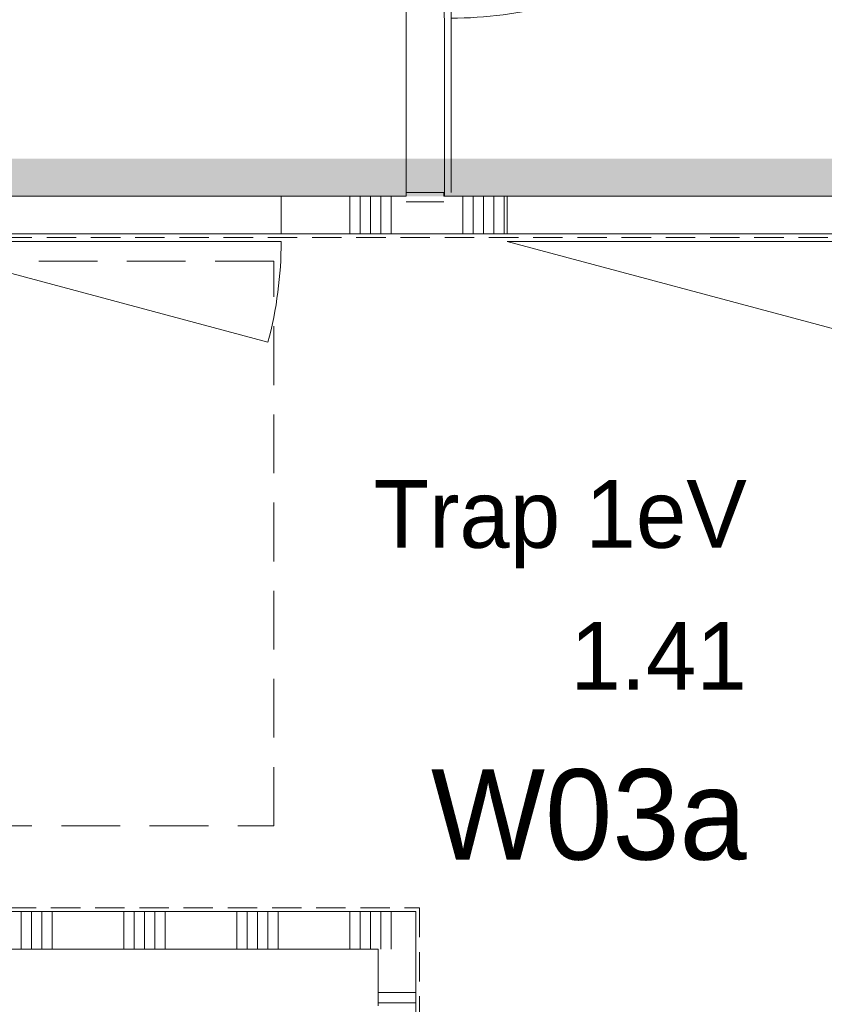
# Model space of a CAD drawing. Header units: millimetres. Extents: x -850 to 154668, y -25041 to 71030.
# Tile 52 of 211: x 43224 to 45359, y 22169 to 24784. Entities that reach past the tile are written whole.
import ezdxf
from ezdxf.enums import TextEntityAlignment as Align

# ---------------------------------------------------------------- set-up
doc = ezdxf.new("R2010")
doc.units = ezdxf.units.MM
doc.header["$MEASUREMENT"] = 0
doc.linetypes.add('B0701', pattern=[234.119993, 155.999994, -78.119999])
doc.linetypes.add('B0702', pattern=[117.37, 78.119999, -39.250001])
for name, color, linetype in [('Info Wandafwerking aanduiding', 7, 'Continuous'), ('Info Wandafwerking aanduiding Doorsnede-arcering', 7, 'Continuous'), ('New_22 NC Binnenwanden', 7, 'Continuous'), ('New_22 NC Binnenwanden Deuren', 7, 'Continuous'), ('New_22 NC Binnenwanden Doorsnede-arcering', 7, 'Continuous'), ('New_22 NC Binnenwanden Laagscheidingslijnen', 7, 'Continuous'), ('New_23 Vloeren', 7, 'Continuous'), ('New_24 Trappen', 7, 'Continuous'), ('New_Z Ruimtefuncties', 7, 'Continuous'), ('New_Z Ruimtefuncties Zone omranding', 7, 'Continuous'), ('New_Z Ruimtefuncties Zone tekst', 7, 'Continuous')]:
    doc.layers.add(name, color=color, linetype=linetype)
doc.styles.add('GENERATED_STYLE_1', font='txt')
doc.styles.add('GENERATED_STYLE_2', font='txt')

# ---------------------------------------------------------------- blocks, each defined once
blk = doc.blocks.new('Slab_4_2', base_point=(42240, 24215))
at = {"layer": 'New_23 Vloeren', "color": 1, "linetype": 'Continuous', "lineweight": 0, "flags": 128}
blk.add_lwpolyline([(73125, 1975.4), (61760, 1975.4), (61760, 0), (45460.8, 0), (45460.8, 6520), (44275, 6520), (44275, 22415), (42240, 22415), (42240, 24215), (45785, 24215), (45785, 24035), (45785.9, 24035), (45785.9, 22795.4), (45875.9, 22795.4), (45875.9, 22645), (45785.9, 22645), (45785.9, 21400), (49560, 21400), (49560, 23250, 0.378329), (48662.8, 24261.4), (47275.4, 24261.4), (47275.4, 26285)], format="xyb", dxfattribs=at)
blk = doc.blocks.new('Slab_10_2', base_point=(25650, 26210))
at = {"layer": 'New_23 Vloeren', "color": 1, "linetype": 'Continuous', "lineweight": 0, "flags": 128}
blk.add_lwpolyline([(25650, 26210), (29980, 26210), (29980, 26485, -0.414214), (30780, 27285), (32755, 27285, -0.414214), (33555, 26485), (33555, 26285), (47275.4, 26285), (47275.4, 24215), (42240, 24215), (42240, 23935), (39850, 23935), (39850, 22415), (29870, 22415), (29870, 23140.4), (28539.9, 23140.4), (28539.9, 23015), (27005.4, 23015), (27005.4, 23139.6), (25650, 23139.6)], format="xyb", close=True, dxfattribs=at)
blk = doc.blocks.new('*X428')
at = {"layer": 'New_22 NC Binnenwanden Doorsnede-arcering', "color": 254, "linetype": 'Continuous', "lineweight": 0, "true_color": 0xe9ebeb}
for p, q in [((44223.1, 22200), (44175, 22200)), ((44275, 22200), (44223.1, 22200)), ((44223.1, 22172.6), (44175, 22172.6)), ((44275, 22172.6), (44223.1, 22172.6))]:
    blk.add_line(p, q, dxfattribs=at)
blk = doc.blocks.new('Wall_73_2', base_point=(43925, 22065))
at = {"layer": 'New_22 NC Binnenwanden', "color": 8, "linetype": 'Continuous', "lineweight": 0, "true_color": 0x778488, "flags": 128}
blk.add_lwpolyline([(44275, 12875), (44275, 22315)], dxfattribs=at)
at = {"layer": 'New_22 NC Binnenwanden Laagscheidingslijnen', "color": 8, "linetype": 'Continuous', "lineweight": 0, "true_color": 0x778488}
blk.add_line((44175, 22165), (44175, 22315), dxfattribs=at)
at = {"layer": 'New_22 NC Binnenwanden', "color": 8, "lineweight": 0, "true_color": 0x778488}
blk.add_blockref('*X428', (0, 0), dxfattribs=at)
blk = doc.blocks.new('Wall_361_2', base_point=(48510, 24315))
at = {"layer": 'Info Wandafwerking aanduiding Doorsnede-arcering', "linetype": 'Continuous', "lineweight": 0}
blk.add_hatch(color=1, dxfattribs=at).paths.add_polyline_path([(48510, 24415), (29755, 24415), (29755, 24315), (48510, 24315)])
blk = doc.blocks.new('*X2157')
at = {"layer": 'New_22 NC Binnenwanden Doorsnede-arcering', "color": 254, "linetype": 'Continuous', "lineweight": 0, "true_color": 0xe9ebeb}
for p, q in [((44100, 24315), (44100, 24251.4)), ((44127.4, 24315), (44127.4, 24251.4)), ((44154.9, 24315), (44154.9, 24251.4)), ((44182.3, 24315), (44182.3, 24251.4)), ((44209.7, 24315), (44209.7, 24251.4)), ((44100, 24251.4), (44100, 24215)), ((44127.4, 24251.4), (44127.4, 24215)), ((44154.9, 24251.4), (44154.9, 24215)), ((44182.3, 24251.4), (44182.3, 24215)), ((44209.7, 24251.4), (44209.7, 24215))]:
    blk.add_line(p, q, dxfattribs=at)
blk = doc.blocks.new('*X2158')
at = {"layer": 'New_22 NC Binnenwanden Doorsnede-arcering', "color": 254, "linetype": 'Continuous', "lineweight": 0, "true_color": 0xe9ebeb}
for p, q in [((44400, 24315), (44400, 24251.4)), ((44427.4, 24315), (44427.4, 24251.4)), ((44454.9, 24315), (44454.9, 24251.4)), ((44482.3, 24315), (44482.3, 24251.4)), ((44509.7, 24315), (44509.7, 24251.4)), ((44400, 24251.4), (44400, 24215)), ((44427.4, 24251.4), (44427.4, 24215)), ((44454.9, 24251.4), (44454.9, 24215)), ((44482.3, 24251.4), (44482.3, 24215)), ((44509.7, 24251.4), (44509.7, 24215))]:
    blk.add_line(p, q, dxfattribs=at)
blk = doc.blocks.new('D1 22_5')
at = {"layer": 'New_22 NC Binnenwanden Deuren', "color": 1, "linetype": 'Continuous', "lineweight": 0}
for q in [(-481.8, 267.6), (-517, 0)]:
    blk.add_line((517, 0), q, dxfattribs=at)
at = {"layer": 'New_22 NC Binnenwanden Deuren', "color": 7, "linetype": 'Continuous', "lineweight": 0}
for p, q in [((-517, -20), (-517, -120)), ((-517, -20), (-517, -120)), ((517, -20), (517, -120)), ((517, -20), (517, -120))]:
    blk.add_line(p, q, dxfattribs=at)
at = {"layer": 'New_22 NC Binnenwanden Deuren', "color": 1, "linetype": 'Continuous', "lineweight": 0}
blk.add_arc((517, 0), 1034, 165, 180, dxfattribs=at)
blk = doc.blocks.new('Wall_396_2', base_point=(48510, 24315))
at = {"layer": 'New_22 NC Binnenwanden', "color": 8, "linetype": 'Continuous', "lineweight": 0, "true_color": 0x778488}
for p, q in [((43917.6, 24215), (43917.6, 24315)), ((44517.6, 24215), (44517.6, 24315))]:
    blk.add_line(p, q, dxfattribs=at)
at = {"layer": 'New_22 NC Binnenwanden', "color": 8, "linetype": 'Continuous', "lineweight": 0, "true_color": 0x778488, "flags": 128}
for points in [[(44249.4, 24315), (43917.6, 24315)], [(44517.6, 24315), (44349.4, 24315)], [(43917.6, 24215), (44249.4, 24215)], [(44349.4, 24215), (44517.6, 24215)]]:
    blk.add_lwpolyline(points, dxfattribs=at)
at = {"layer": 'New_22 NC Binnenwanden', "color": 8, "lineweight": 0, "true_color": 0x778488}
for name in ['*X2157', '*X2158']:
    blk.add_blockref(name, (0, 0), dxfattribs=at)
at = {"layer": 'New_22 NC Binnenwanden Deuren', "color": 1, "linetype": 'Continuous', "lineweight": 0, "zscale": 1000, "rotation": 180}
for p in [(43400.6, 24195), (45034.6, 24195)]:
    blk.add_blockref('D1 22_5', p, dxfattribs=at)
blk = doc.blocks.new('*X2701')
at = {"layer": 'New_22 NC Binnenwanden Doorsnede-arcering', "color": 254, "linetype": 'Continuous', "lineweight": 0, "true_color": 0xe9ebeb}
for p, q in [((43227.4, 22415), (43227.4, 22315)), ((43254.9, 22415), (43254.9, 22315)), ((43282.3, 22415), (43282.3, 22315)), ((43309.7, 22415), (43309.7, 22315)), ((43500, 22415), (43500, 22315)), ((43527.4, 22415), (43527.4, 22315)), ((43554.9, 22415), (43554.9, 22315)), ((43582.3, 22415), (43582.3, 22315)), ((43609.7, 22415), (43609.7, 22315)), ((43800, 22415), (43800, 22315)), ((43827.4, 22415), (43827.4, 22315)), ((43854.9, 22415), (43854.9, 22315)), ((43882.3, 22415), (43882.3, 22315)), ((43909.7, 22415), (43909.7, 22315)), ((44100, 22415), (44100, 22315)), ((44127.4, 22415), (44127.4, 22315)), ((44154.9, 22415), (44154.9, 22315))]:
    blk.add_line(p, q, dxfattribs=at)
blk = doc.blocks.new('*X2702')
at = {"layer": 'New_22 NC Binnenwanden Doorsnede-arcering', "color": 254, "linetype": 'Continuous', "lineweight": 0, "true_color": 0xe9ebeb}
for p, q in [((44182.3, 22415), (44182.3, 22322.3)), ((44209.7, 22415), (44209.7, 22349.7))]:
    blk.add_line(p, q, dxfattribs=at)
blk = doc.blocks.new('*X2707')
at = {"layer": 'New_22 NC Binnenwanden Doorsnede-arcering', "color": 254, "linetype": 'Continuous', "lineweight": 0, "true_color": 0xe9ebeb}
for p, q in [((44209.7, 22349.7), (44209.7, 22315)), ((44182.3, 22322.3), (44182.3, 22315))]:
    blk.add_line(p, q, dxfattribs=at)
blk = doc.blocks.new('Wall_537_2', base_point=(30335, 22065))
at = {"layer": 'New_22 NC Binnenwanden', "color": 8, "linetype": 'Continuous', "lineweight": 0, "true_color": 0x778488, "flags": 128}
for points in [[(44275, 22415), (29850, 22415)], [(44275, 22415), (44275, 22315)]]:
    blk.add_lwpolyline(points, dxfattribs=at)
at = {"layer": 'New_22 NC Binnenwanden Laagscheidingslijnen', "color": 8, "linetype": 'Continuous', "lineweight": 0, "true_color": 0x778488}
for p, q in [((44025, 22315), (42420.7, 22315)), ((44175, 22315), (44025, 22315)), ((44175, 22165), (44175, 22315))]:
    blk.add_line(p, q, dxfattribs=at)
at = {"layer": 'New_22 NC Binnenwanden', "color": 8, "lineweight": 0, "true_color": 0x778488}
for name in ['*X2701', '*X2702', '*X2707']:
    blk.add_blockref(name, (0, 0), dxfattribs=at)
blk = doc.blocks.new('*X2812')
at = {"layer": 'New_22 NC Binnenwanden Doorsnede-arcering', "color": 254, "linetype": 'Continuous', "lineweight": 0, "true_color": 0xe9ebeb}
for p, q in [((44249.4, 26182.7), (44349.4, 26182.7)), ((44249.4, 26155.3), (44349.4, 26155.3)), ((44249.4, 26127.8), (44349.4, 26127.8)), ((44249.4, 26100.4), (44349.4, 26100.4)), ((44249.4, 25910.1), (44349.4, 25910.1)), ((44249.4, 25882.7), (44349.4, 25882.7)), ((44249.4, 25855.3), (44349.4, 25855.3))]:
    blk.add_line(p, q, dxfattribs=at)
blk = doc.blocks.new('*X2813')
at = {"layer": 'New_22 NC Binnenwanden Doorsnede-arcering', "color": 254, "linetype": 'Continuous', "lineweight": 0, "true_color": 0xe9ebeb}
blk.add_line((44249.4, 24300.4), (44349.4, 24300.4), dxfattribs=at)
blk = doc.blocks.new('D1 bl zl1-b 22')
at = {"layer": 'New_22 NC Binnenwanden Deuren', "color": 1, "linetype": 'Continuous', "lineweight": 0}
for p, q in [((760, 0), (-261, 273.6)), ((-760, 0), (-297, 0)), ((760, 0), (-297, 0))]:
    blk.add_line(p, q, dxfattribs=at)
at = {"layer": 'New_22 NC Binnenwanden Deuren', "color": 7, "linetype": 'Continuous', "lineweight": 0}
for p, q in [((-760, -119), (-760, -19)), ((-760, -119), (-760, -19)), ((760, -119), (760, -19)), ((760, -119), (760, -19))]:
    blk.add_line(p, q, dxfattribs=at)
at = {"layer": 'New_22 NC Binnenwanden Deuren', "color": 1, "linetype": 'Continuous', "lineweight": 0}
blk.add_arc((760, 0), 1057, 165, 180, dxfattribs=at)
blk = doc.blocks.new('*X2815')
at = {"layer": 'New_22 NC Binnenwanden Doorsnede-arcering', "color": 254, "linetype": 'Continuous', "lineweight": 0, "true_color": 0xe9ebeb}
blk.add_line((44249.4, 26210.1), (44349.4, 26210.1), dxfattribs=at)
blk = doc.blocks.new('Wall_568_2', base_point=(44349.4, 26310))
at = {"layer": 'New_22 NC Binnenwanden', "color": 8, "linetype": 'Continuous', "lineweight": 0, "true_color": 0x778488}
for p, q in [((44249.4, 26310), (44249.4, 26210)), ((44349.4, 26310), (44249.4, 26310)), ((44349.4, 26210), (44349.4, 26310)), ((44249.4, 25845), (44349.4, 25845)), ((44249.4, 24325), (44349.4, 24325))]:
    blk.add_line(p, q, dxfattribs=at)
at = {"layer": 'New_22 NC Binnenwanden', "color": 8, "linetype": 'Continuous', "lineweight": 0, "true_color": 0x778488, "flags": 128}
for points in [[(44249.4, 26210), (44249.4, 25845)], [(44349.4, 25845), (44349.4, 26210)], [(44249.4, 24325), (44249.4, 24315)], [(44349.4, 24315), (44349.4, 24325)], [(44349.4, 24215), (44249.4, 24215)]]:
    blk.add_lwpolyline(points, dxfattribs=at)
at = {"layer": 'New_22 NC Binnenwanden', "color": 8, "lineweight": 0, "true_color": 0x778488}
for name in ['*X2815', '*X2812', '*X2813']:
    blk.add_blockref(name, (0, 0), dxfattribs=at)
at = {"layer": 'New_22 NC Binnenwanden Deuren', "color": 1, "linetype": 'Continuous', "lineweight": 0, "xscale": -0.9999999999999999, "zscale": 1000, "rotation": 270.0005032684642}
blk.add_blockref('D1 bl zl1-b 22', (44368.4, 25085), dxfattribs=at)
blk = doc.blocks.new('Trap 1eV_1.41_37_2', base_point=(44650.7, 23036.7))
at = {"layer": 'New_Z Ruimtefuncties Zone tekst', "color": 2, "lineweight": 0}
for tag, height, style, p in [('DUMMY_938', 180, 'GENERATED_STYLE_1', (45153.4, 23602.4)), ('ROOM_NAME', 180, 'GENERATED_STYLE_1', (45153.4, 23561.2)), ('DUMMY_939', 180, 'GENERATED_STYLE_1', (45153.4, 23225.2)), ('ROOM_NUMBER', 180, 'GENERATED_STYLE_1', (45153.4, 23184.1)), ('stWallCovering', 240, 'GENERATED_STYLE_2', (45153.4, 22793.2))]:
    blk.add_attdef(tag, text='', height=height, dxfattribs=dict(at, style=style)).set_placement(p, align=Align.TOP_RIGHT)
at = {"layer": 'New_Z Ruimtefuncties Zone tekst', "color": 2, "lineweight": 0, "style": 'GENERATED_STYLE_2'}
blk.add_attdef('DUMMY_940', text='', height=240, dxfattribs=at).set_placement((44147.9, 22848.1), align=Align.TOP_LEFT)

msp = doc.modelspace()

# ---------------------------------------------------------------- linework, layer by layer
at = {"layer": 'New_23 Vloeren', "color": 9, "linetype": 'B0701', "lineweight": 0}
msp.add_lwpolyline([(42397.7, 22642.9), (43898.1, 22642.9), (43898.1, 24142.6), (42397.7, 24142.6)], close=True, dxfattribs=at)
at = {"layer": 'New_24 Trappen', "color": 251, "linetype": 'B0702', "lineweight": 0, "true_color": 0x636f72}
msp.add_lwpolyline([(42250, 22425), (44285, 22425), (44285, 21445), (49500, 21445), (49500, 23215, 0.231471), (49119.6, 23995), (45955.5, 23995), (45955.5, 24205), (42250, 24205)], format="xyb", close=True, dxfattribs=at)
at = {"layer": 'New_Z Ruimtefuncties Zone omranding', "color": 41, "linetype": 'Continuous', "lineweight": 0, "true_color": 0xffdd55, "flags": 128}
msp.add_lwpolyline([(44349.4, 26209.1), (44350.6, 24315), (48510, 24315, -0.414213), (49610, 23215), (49610, 19490), (51410, 19490), (51410, 29976.8), (49636.7, 29979.9), (49630, 26213.1)], format="xyb", close=True, dxfattribs=at)
at = {"layer": 'New_Z Ruimtefuncties Zone omranding', "color": 41, "linetype": 'Continuous', "lineweight": 0, "true_color": 0xffeeaa, "flags": 128}
msp.add_lwpolyline([(23490.4, 24315), (25700, 24315), (25700, 24314.9), (29850, 24314.9), (44249.4, 24314.9), (44249.4, 26210), (39600.3, 26210), (33555, 26209.9), (33555, 26484.9, 0.414223), (32755, 27285), (30780, 27285, 0.414235), (29980, 26485), (29980, 26210), (23490.4, 26209.9)], format="xyb", close=True, dxfattribs=at)
at = {"layer": 'New_Z Ruimtefuncties Zone omranding', "color": 32, "linetype": 'Continuous', "lineweight": 0, "true_color": 0xba661c, "flags": 128}
msp.add_lwpolyline([(42240, 22415), (44275, 22415), (44275, 21435), (49510, 21435), (49510, 23215, 0.223937), (49148, 23985), (45965.5, 23985), (45965.5, 24215), (42460, 24215), (42460, 23935), (42240, 23935)], format="xyb", close=True, dxfattribs=at)

# ---------------------------------------------------------------- block references
at = {"layer": 'Info Wandafwerking aanduiding', "color": 1, "lineweight": 0}
msp.add_blockref('Wall_361_2', (48510, 24315), dxfattribs=at)
at = {"layer": 'New_22 NC Binnenwanden', "color": 8, "lineweight": 0, "true_color": 0x778488}
for name, p in [('Wall_568_2', (44349.4, 26310)), ('Wall_396_2', (48510, 24315)), ('Wall_537_2', (30335, 22065)), ('Wall_73_2', (43925, 22065))]:
    msp.add_blockref(name, p, dxfattribs=at)
at = {"layer": 'New_23 Vloeren', "color": 1, "linetype": 'Continuous', "lineweight": 0}
for name, p in [('Slab_4_2', (42240, 24215)), ('Slab_10_2', (25650, 26210))]:
    msp.add_blockref(name, p, dxfattribs=at)
at = {"layer": 'New_Z Ruimtefuncties', "color": 2, "linetype": 'Continuous', "lineweight": 0}
msp.add_blockref('Trap 1eV_1.41_37_2', (44650.7, 23036.7), dxfattribs=at).add_auto_attribs({'ROOM_NAME': 'Trap 1eV', 'ROOM_NUMBER': '1.41', 'stWallCovering': 'W03a'})

doc.saveas('drawing.dxf')
